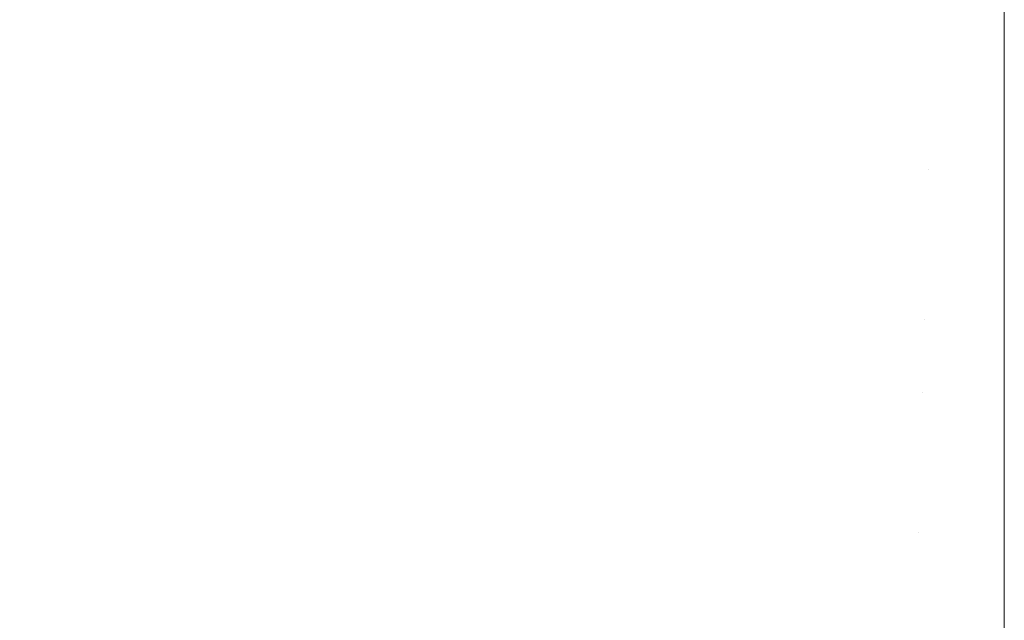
# Model space of a CAD drawing. Header units: centimetres. Extents: x -21.6 to 22.7, y 3.4 to 5.2.
# Tile 12 of 256: x -21.5276 to -21.5034, y 3.4175 to 3.4323. Entities that reach past the tile are written whole.
import ezdxf

# ---------------------------------------------------------------- set-up
doc = ezdxf.new("R2010")
doc.units = ezdxf.units.CM
doc.header["$LTSCALE"] = 2.54
doc.layers.add('Lucido design-1', color=7, linetype='Continuous')

# ---------------------------------------------------------------- blocks, each defined once
blk = doc.blocks.new('Gruppo-4-1')
at = {"color": 7, "linetype": 'Continuous', "lineweight": 9}
for points, invisible_edges in [([(-21.522788, 3.434434, -1872.243887), (-21.523311, 3.432657, -1872.245774), (-21.521594, 3.43196, -1872.245774), (-21.521116, 3.433756, -1872.243887)], 15), ([(-21.522788, 3.434434, -1872.987141), (-21.521116, 3.433756, -1872.987141), (-21.521594, 3.43196, -1872.985254), (-21.523311, 3.432657, -1872.985254)], 15), ([(-21.51596, 3.432079, -1872.243887), (-21.515617, 3.433948, -1872.242071), (-21.517308, 3.434431, -1872.242071), (-21.5177, 3.432577, -1872.243887)], 15), ([(-21.51596, 3.432079, -1872.987141), (-21.5177, 3.432577, -1872.987141), (-21.517308, 3.434431, -1872.988957), (-21.515617, 3.433948, -1872.988957)], 15), ([(-21.52556, 3.431683, -1872.247732), (-21.525002, 3.433412, -1872.245774), (-21.526663, 3.434224, -1872.245774), (-21.527264, 3.432516, -1872.247732)], 15), ([(-21.526663, 3.434224, -1872.985254), (-21.525002, 3.433412, -1872.985254), (-21.52556, 3.431683, -1872.983296), (-21.527264, 3.432516, -1872.983296)], 15), ([(-21.514203, 3.431646, -1872.243887), (-21.513907, 3.433526, -1872.242071), (-21.515617, 3.433948, -1872.242071), (-21.51596, 3.432079, -1872.243887)], 15), ([(-21.515617, 3.433948, -1872.988957), (-21.513907, 3.433526, -1872.988957), (-21.514203, 3.431646, -1872.987141), (-21.51596, 3.432079, -1872.987141)], 15), ([(-21.521116, 3.433756, -1872.243887), (-21.521594, 3.43196, -1872.245774), (-21.519851, 3.431324, -1872.245774), (-21.519419, 3.433136, -1872.243887)], 15), ([(-21.519851, 3.431324, -1872.985254), (-21.521594, 3.43196, -1872.985254), (-21.521116, 3.433756, -1872.987141), (-21.519419, 3.433136, -1872.987141)], 15), ([(-21.51243, 3.431276, -1872.243887), (-21.512183, 3.433167, -1872.242071), (-21.513907, 3.433526, -1872.242071), (-21.514203, 3.431646, -1872.243887)], 15), ([(-21.51243, 3.431276, -1872.987141), (-21.514203, 3.431646, -1872.987141), (-21.513907, 3.433526, -1872.988957), (-21.512183, 3.433167, -1872.988957)], 15), ([(-21.528937, 3.433404, -1872.247732), (-21.529568, 3.431751, -1872.249761), (-21.527854, 3.43084, -1872.249761), (-21.527264, 3.432516, -1872.247732)], 15), ([(-21.527854, 3.43084, -1872.981267), (-21.529568, 3.431751, -1872.981267), (-21.528937, 3.433404, -1872.983296), (-21.527264, 3.432516, -1872.983296)], 15), ([(-21.523826, 3.430909, -1872.247732), (-21.523311, 3.432657, -1872.245774), (-21.525002, 3.433412, -1872.245774), (-21.52556, 3.431683, -1872.247732)], 15), ([(-21.523826, 3.430909, -1872.983296), (-21.52556, 3.431683, -1872.983296), (-21.525002, 3.433412, -1872.985254), (-21.523311, 3.432657, -1872.985254)], 15), ([(-21.519419, 3.433136, -1872.243887), (-21.519851, 3.431324, -1872.245774), (-21.518085, 3.430749, -1872.245774), (-21.5177, 3.432577, -1872.243887)], 15), ([(-21.519419, 3.433136, -1872.987141), (-21.5177, 3.432577, -1872.987141), (-21.518085, 3.430749, -1872.985254), (-21.519851, 3.431324, -1872.985254)], 15), ([(-21.510645, 3.430973, -1872.243887), (-21.510447, 3.432871, -1872.242071), (-21.512183, 3.433167, -1872.242071), (-21.51243, 3.431276, -1872.243887)], 15), ([(-21.512183, 3.433167, -1872.988957), (-21.510447, 3.432871, -1872.988957), (-21.510645, 3.430973, -1872.987141), (-21.51243, 3.431276, -1872.987141)], 15), ([(-21.508848, 3.430736, -1872.243887), (-21.5087, 3.432641, -1872.242071), (-21.510447, 3.432871, -1872.242071), (-21.510645, 3.430973, -1872.243887)], 15), ([(-21.508848, 3.430736, -1872.987141), (-21.510645, 3.430973, -1872.987141), (-21.510447, 3.432871, -1872.988957), (-21.5087, 3.432641, -1872.988957)], 15), ([(-21.527264, 3.432516, -1872.247732), (-21.527854, 3.43084, -1872.249761), (-21.526108, 3.429987, -1872.249761), (-21.52556, 3.431683, -1872.247732)], 15), ([(-21.527264, 3.432516, -1872.983296), (-21.52556, 3.431683, -1872.983296), (-21.526108, 3.429987, -1872.981267), (-21.527854, 3.43084, -1872.981267)], 15), ([(-21.522064, 3.430194, -1872.247732), (-21.521594, 3.43196, -1872.245774), (-21.523311, 3.432657, -1872.245774), (-21.523826, 3.430909, -1872.247732)], 15), ([(-21.523311, 3.432657, -1872.985254), (-21.521594, 3.43196, -1872.985254), (-21.522064, 3.430194, -1872.983296), (-21.523826, 3.430909, -1872.983296)], 15), ([(-21.5177, 3.432577, -1872.243887), (-21.518085, 3.430749, -1872.245774), (-21.516299, 3.430238, -1872.245774), (-21.51596, 3.432079, -1872.243887)], 15), ([(-21.516299, 3.430238, -1872.985254), (-21.518085, 3.430749, -1872.985254), (-21.5177, 3.432577, -1872.987141), (-21.51596, 3.432079, -1872.987141)], 15), ([(-21.507044, 3.430566, -1872.243887), (-21.506945, 3.432476, -1872.242071), (-21.5087, 3.432641, -1872.242071), (-21.508848, 3.430736, -1872.243887)], 15), ([(-21.5087, 3.432641, -1872.988957), (-21.506945, 3.432476, -1872.988957), (-21.507044, 3.430566, -1872.987141), (-21.508848, 3.430736, -1872.987141)], 15), ([(-21.505235, 3.430464, -1872.243887), (-21.505185, 3.432376, -1872.242071), (-21.506945, 3.432476, -1872.242071), (-21.507044, 3.430566, -1872.243887)], 15), ([(-21.505235, 3.430464, -1872.987141), (-21.507044, 3.430566, -1872.987141), (-21.506945, 3.432476, -1872.988957), (-21.505185, 3.432376, -1872.988957)], 15), ([(-21.503423, 3.429501, -1872.244803), (-21.503423, 3.432653, -1872.241786), (-21.505185, 3.432376, -1872.242071), (-21.505235, 3.430464, -1872.243887)], 14), ([(-21.505185, 3.432376, -1872.988957), (-21.503423, 3.432653, -1872.989242), (-21.503423, 3.429501, -1872.986225), (-21.505235, 3.430464, -1872.987141)], 13), ([(22.630348, 3.429501, -1872.986225), (-21.503423, 3.429501, -1872.986225), (-21.503423, 3.432653, -1872.989242), (22.630348, 3.432653, -1872.989242)], 5), ([(-21.51596, 3.432079, -1872.243887), (-21.516299, 3.430238, -1872.245774), (-21.514494, 3.429793, -1872.245774), (-21.514203, 3.431646, -1872.243887)], 15), ([(-21.51596, 3.432079, -1872.987141), (-21.514203, 3.431646, -1872.987141), (-21.514494, 3.429793, -1872.985254), (-21.516299, 3.430238, -1872.985254)], 15), ([(-21.520276, 3.429541, -1872.247732), (-21.519851, 3.431324, -1872.245774), (-21.521594, 3.43196, -1872.245774), (-21.522064, 3.430194, -1872.247732)], 15), ([(-21.520276, 3.429541, -1872.983296), (-21.522064, 3.430194, -1872.983296), (-21.521594, 3.43196, -1872.985254), (-21.519851, 3.431324, -1872.985254)], 15), ([(-21.52556, 3.431683, -1872.247732), (-21.526108, 3.429987, -1872.249761), (-21.524331, 3.429193, -1872.249761), (-21.523826, 3.430909, -1872.247732)], 15), ([(-21.524331, 3.429193, -1872.981267), (-21.526108, 3.429987, -1872.981267), (-21.52556, 3.431683, -1872.983296), (-21.523826, 3.430909, -1872.983296)], 15), ([(-21.514203, 3.431646, -1872.243887), (-21.514494, 3.429793, -1872.245774), (-21.512674, 3.429413, -1872.245774), (-21.51243, 3.431276, -1872.243887)], 15), ([(-21.512674, 3.429413, -1872.985254), (-21.514494, 3.429793, -1872.985254), (-21.514203, 3.431646, -1872.987141), (-21.51243, 3.431276, -1872.987141)], 15), ([(-21.518465, 3.428952, -1872.247732), (-21.518085, 3.430749, -1872.245774), (-21.519851, 3.431324, -1872.245774), (-21.520276, 3.429541, -1872.247732)], 15), ([(-21.519851, 3.431324, -1872.985254), (-21.518085, 3.430749, -1872.985254), (-21.518465, 3.428952, -1872.983296), (-21.520276, 3.429541, -1872.983296)], 15), ([(-21.51243, 3.431276, -1872.243887), (-21.512674, 3.429413, -1872.245774), (-21.51084, 3.429102, -1872.245774), (-21.510645, 3.430973, -1872.243887)], 15), ([(-21.51243, 3.431276, -1872.987141), (-21.510645, 3.430973, -1872.987141), (-21.51084, 3.429102, -1872.985254), (-21.512674, 3.429413, -1872.985254)], 15), ([(-21.526645, 3.428326, -1872.25186), (-21.526108, 3.429987, -1872.249761), (-21.527854, 3.43084, -1872.249761), (-21.528432, 3.4292, -1872.25186)], 15), ([(-21.527854, 3.43084, -1872.981267), (-21.526108, 3.429987, -1872.981267), (-21.526645, 3.428326, -1872.979168), (-21.528432, 3.4292, -1872.979168)], 15), ([(-21.523826, 3.430909, -1872.247732), (-21.524331, 3.429193, -1872.249761), (-21.522525, 3.428461, -1872.249761), (-21.522064, 3.430194, -1872.247732)], 15), ([(-21.523826, 3.430909, -1872.983296), (-21.522064, 3.430194, -1872.983296), (-21.522525, 3.428461, -1872.981267), (-21.524331, 3.429193, -1872.981267)], 15), ([(-21.510645, 3.430973, -1872.243887), (-21.51084, 3.429102, -1872.245774), (-21.508995, 3.428858, -1872.245774), (-21.508848, 3.430736, -1872.243887)], 15), ([(-21.508995, 3.428858, -1872.985254), (-21.51084, 3.429102, -1872.985254), (-21.510645, 3.430973, -1872.987141), (-21.508848, 3.430736, -1872.987141)], 15), ([(-21.516632, 3.428428, -1872.247732), (-21.516299, 3.430238, -1872.245774), (-21.518085, 3.430749, -1872.245774), (-21.518465, 3.428952, -1872.247732)], 15), ([(-21.516632, 3.428428, -1872.983296), (-21.518465, 3.428952, -1872.983296), (-21.518085, 3.430749, -1872.985254), (-21.516299, 3.430238, -1872.985254)], 15), ([(-21.508848, 3.430736, -1872.243887), (-21.508995, 3.428858, -1872.245774), (-21.507142, 3.428684, -1872.245774), (-21.507044, 3.430566, -1872.243887)], 15), ([(-21.508848, 3.430736, -1872.987141), (-21.507044, 3.430566, -1872.987141), (-21.507142, 3.428684, -1872.985254), (-21.508995, 3.428858, -1872.985254)], 15), ([(-21.507044, 3.430566, -1872.243887), (-21.507142, 3.428684, -1872.245774), (-21.505284, 3.428579, -1872.245774), (-21.505235, 3.430464, -1872.243887)], 15), ([(-21.505284, 3.428579, -1872.985254), (-21.507142, 3.428684, -1872.985254), (-21.507044, 3.430566, -1872.987141), (-21.505235, 3.430464, -1872.987141)], 15), ([(-21.505235, 3.430464, -1872.243887), (-21.505284, 3.428579, -1872.245774), (-21.503423, 3.429501, -1872.244803)], 11), ([(-21.505235, 3.430464, -1872.987141), (-21.503423, 3.429501, -1872.986225), (-21.505284, 3.428579, -1872.985254)], 11), ([(-21.522064, 3.430194, -1872.247732), (-21.522525, 3.428461, -1872.249761), (-21.520693, 3.427792, -1872.249761), (-21.520276, 3.429541, -1872.247732)], 15), ([(-21.520693, 3.427792, -1872.981267), (-21.522525, 3.428461, -1872.981267), (-21.522064, 3.430194, -1872.983296), (-21.520276, 3.429541, -1872.983296)], 15), ([(-21.514781, 3.427971, -1872.247732), (-21.514494, 3.429793, -1872.245774), (-21.516299, 3.430238, -1872.245774), (-21.516632, 3.428428, -1872.247732)], 15), ([(-21.516299, 3.430238, -1872.985254), (-21.514494, 3.429793, -1872.985254), (-21.514781, 3.427971, -1872.983296), (-21.516632, 3.428428, -1872.983296)], 15), ([(-21.524826, 3.427514, -1872.25186), (-21.524331, 3.429193, -1872.249761), (-21.526108, 3.429987, -1872.249761), (-21.526645, 3.428326, -1872.25186)], 15), ([(-21.524826, 3.427514, -1872.979168), (-21.526645, 3.428326, -1872.979168), (-21.526108, 3.429987, -1872.981267), (-21.524331, 3.429193, -1872.981267)], 15), ([(-21.512913, 3.427581, -1872.247732), (-21.512674, 3.429413, -1872.245774), (-21.514494, 3.429793, -1872.245774), (-21.514781, 3.427971, -1872.247732)], 15), ([(-21.512913, 3.427581, -1872.983296), (-21.514781, 3.427971, -1872.983296), (-21.514494, 3.429793, -1872.985254), (-21.512674, 3.429413, -1872.985254)], 15), ([(-21.520276, 3.429541, -1872.247732), (-21.520693, 3.427792, -1872.249761), (-21.518837, 3.427188, -1872.249761), (-21.518465, 3.428952, -1872.247732)], 15), ([(-21.520276, 3.429541, -1872.983296), (-21.518465, 3.428952, -1872.983296), (-21.518837, 3.427188, -1872.981267), (-21.520693, 3.427792, -1872.981267)], 15), ([(-21.511032, 3.427262, -1872.247732), (-21.51084, 3.429102, -1872.245774), (-21.512674, 3.429413, -1872.245774), (-21.512913, 3.427581, -1872.247732)], 15), ([(-21.512674, 3.429413, -1872.985254), (-21.51084, 3.429102, -1872.985254), (-21.511032, 3.427262, -1872.983296), (-21.512913, 3.427581, -1872.983296)], 15), ([(-21.503423, 3.426484, -1872.247955), (-21.503423, 3.429501, -1872.244803), (-21.505284, 3.428579, -1872.245774), (-21.505332, 3.426725, -1872.247732)], 14), ([(-21.505284, 3.428579, -1872.985254), (-21.503423, 3.429501, -1872.986225), (-21.503423, 3.426484, -1872.983073), (-21.505332, 3.426725, -1872.983296)], 13), ([(22.630348, 3.426484, -1872.983073), (-21.503423, 3.426484, -1872.983073), (-21.503423, 3.429501, -1872.986225), (22.630348, 3.429501, -1872.986225)], 5), ([(-21.528432, 3.4292, -1872.25186), (-21.528997, 3.427597, -1872.254029), (-21.527169, 3.426704, -1872.254029), (-21.526645, 3.428326, -1872.25186)], 15), ([(-21.528432, 3.4292, -1872.979168), (-21.526645, 3.428326, -1872.979168), (-21.527169, 3.426704, -1872.976999), (-21.528997, 3.427597, -1872.976999)], 15), ([(-21.522977, 3.426764, -1872.25186), (-21.522525, 3.428461, -1872.249761), (-21.524331, 3.429193, -1872.249761), (-21.524826, 3.427514, -1872.25186)], 15), ([(-21.524331, 3.429193, -1872.981267), (-21.522525, 3.428461, -1872.981267), (-21.522977, 3.426764, -1872.979168), (-21.524826, 3.427514, -1872.979168)], 15), ([(-21.509139, 3.427012, -1872.247732), (-21.508995, 3.428858, -1872.245774), (-21.51084, 3.429102, -1872.245774), (-21.511032, 3.427262, -1872.247732)], 15), ([(-21.509139, 3.427012, -1872.983296), (-21.511032, 3.427262, -1872.983296), (-21.51084, 3.429102, -1872.985254), (-21.508995, 3.428858, -1872.985254)], 15), ([(-21.518465, 3.428952, -1872.247732), (-21.518837, 3.427188, -1872.249761), (-21.516959, 3.426651, -1872.249761), (-21.516632, 3.428428, -1872.247732)], 15), ([(-21.516959, 3.426651, -1872.981267), (-21.518837, 3.427188, -1872.981267), (-21.518465, 3.428952, -1872.983296), (-21.516632, 3.428428, -1872.983296)], 15), ([(-21.507238, 3.426833, -1872.247732), (-21.507142, 3.428684, -1872.245774), (-21.508995, 3.428858, -1872.245774), (-21.509139, 3.427012, -1872.247732)], 15), ([(-21.508995, 3.428858, -1872.985254), (-21.507142, 3.428684, -1872.985254), (-21.507238, 3.426833, -1872.983296), (-21.509139, 3.427012, -1872.983296)], 15), ([(-21.505332, 3.426725, -1872.247732), (-21.505284, 3.428579, -1872.245774), (-21.507142, 3.428684, -1872.245774), (-21.507238, 3.426833, -1872.247732)], 15), ([(-21.505332, 3.426725, -1872.983296), (-21.507238, 3.426833, -1872.983296), (-21.507142, 3.428684, -1872.985254), (-21.505284, 3.428579, -1872.985254)], 15), ([(-21.521102, 3.426079, -1872.25186), (-21.520693, 3.427792, -1872.249761), (-21.522525, 3.428461, -1872.249761), (-21.522977, 3.426764, -1872.25186)], 15), ([(-21.521102, 3.426079, -1872.979168), (-21.522977, 3.426764, -1872.979168), (-21.522525, 3.428461, -1872.981267), (-21.520693, 3.427792, -1872.981267)], 15), ([(-21.516632, 3.428428, -1872.247732), (-21.516959, 3.426651, -1872.249761), (-21.515062, 3.426182, -1872.249761), (-21.514781, 3.427971, -1872.247732)], 15), ([(-21.516632, 3.428428, -1872.983296), (-21.514781, 3.427971, -1872.983296), (-21.515062, 3.426182, -1872.981267), (-21.516959, 3.426651, -1872.981267)], 15), ([(-21.526645, 3.428326, -1872.25186), (-21.527169, 3.426704, -1872.254029), (-21.525309, 3.425873, -1872.254029), (-21.524826, 3.427514, -1872.25186)], 15), ([(-21.525309, 3.425873, -1872.976999), (-21.527169, 3.426704, -1872.976999), (-21.526645, 3.428326, -1872.979168), (-21.524826, 3.427514, -1872.979168)], 15), ([(-21.514781, 3.427971, -1872.247732), (-21.515062, 3.426182, -1872.249761), (-21.513148, 3.425784, -1872.249761), (-21.512913, 3.427581, -1872.247732)], 15), ([(-21.513148, 3.425784, -1872.981267), (-21.515062, 3.426182, -1872.981267), (-21.514781, 3.427971, -1872.983296), (-21.512913, 3.427581, -1872.983296)], 15), ([(-21.519202, 3.425461, -1872.25186), (-21.518837, 3.427188, -1872.249761), (-21.520693, 3.427792, -1872.249761), (-21.521102, 3.426079, -1872.25186)], 15), ([(-21.520693, 3.427792, -1872.981267), (-21.518837, 3.427188, -1872.981267), (-21.519202, 3.425461, -1872.979168), (-21.521102, 3.426079, -1872.979168)], 15), ([(-21.527679, 3.425124, -1872.256268), (-21.527169, 3.426704, -1872.254029), (-21.528997, 3.427597, -1872.254029), (-21.529546, 3.426037, -1872.256268)], 15), ([(-21.528997, 3.427597, -1872.976999), (-21.527169, 3.426704, -1872.976999), (-21.527679, 3.425124, -1872.97476), (-21.529546, 3.426037, -1872.97476)], 15), ([(-21.524826, 3.427514, -1872.25186), (-21.525309, 3.425873, -1872.254029), (-21.523418, 3.425106, -1872.254029), (-21.522977, 3.426764, -1872.25186)], 15), ([(-21.524826, 3.427514, -1872.979168), (-21.522977, 3.426764, -1872.979168), (-21.523418, 3.425106, -1872.976999), (-21.525309, 3.425873, -1872.976999)], 15), ([(-21.512913, 3.427581, -1872.247732), (-21.513148, 3.425784, -1872.249761), (-21.51122, 3.425456, -1872.249761), (-21.511032, 3.427262, -1872.247732)], 15), ([(-21.512913, 3.427581, -1872.983296), (-21.511032, 3.427262, -1872.983296), (-21.51122, 3.425456, -1872.981267), (-21.513148, 3.425784, -1872.981267)], 15), ([(-21.517279, 3.424911, -1872.25186), (-21.516959, 3.426651, -1872.249761), (-21.518837, 3.427188, -1872.249761), (-21.519202, 3.425461, -1872.25186)], 15), ([(-21.517279, 3.424911, -1872.979168), (-21.519202, 3.425461, -1872.979168), (-21.518837, 3.427188, -1872.981267), (-21.516959, 3.426651, -1872.981267)], 15), ([(-21.511032, 3.427262, -1872.247732), (-21.51122, 3.425456, -1872.249761), (-21.509281, 3.4252, -1872.249761), (-21.509139, 3.427012, -1872.247732)], 15), ([(-21.509281, 3.4252, -1872.981267), (-21.51122, 3.425456, -1872.981267), (-21.511032, 3.427262, -1872.983296), (-21.509139, 3.427012, -1872.983296)], 15), ([(-21.509139, 3.427012, -1872.247732), (-21.509281, 3.4252, -1872.249761), (-21.507333, 3.425017, -1872.249761), (-21.507238, 3.426833, -1872.247732)], 15), ([(-21.509139, 3.427012, -1872.983296), (-21.507238, 3.426833, -1872.983296), (-21.507333, 3.425017, -1872.981267), (-21.509281, 3.4252, -1872.981267)], 15), ([(-21.525779, 3.424275, -1872.256268), (-21.525309, 3.425873, -1872.254029), (-21.527169, 3.426704, -1872.254029), (-21.527679, 3.425124, -1872.256268)], 15), ([(-21.525779, 3.424275, -1872.97476), (-21.527679, 3.425124, -1872.97476), (-21.527169, 3.426704, -1872.976999), (-21.525309, 3.425873, -1872.976999)], 15), ([(-21.522977, 3.426764, -1872.25186), (-21.523418, 3.425106, -1872.254029), (-21.521501, 3.424406, -1872.254029), (-21.521102, 3.426079, -1872.25186)], 15), ([(-21.521501, 3.424406, -1872.976999), (-21.523418, 3.425106, -1872.976999), (-21.522977, 3.426764, -1872.979168), (-21.521102, 3.426079, -1872.979168)], 15), ([(-21.507238, 3.426833, -1872.247732), (-21.507333, 3.425017, -1872.249761), (-21.505379, 3.424906, -1872.249761), (-21.505332, 3.426725, -1872.247732)], 15), ([(-21.505379, 3.424906, -1872.981267), (-21.507333, 3.425017, -1872.981267), (-21.507238, 3.426833, -1872.983296), (-21.505332, 3.426725, -1872.983296)], 15), ([(-21.503423, 3.426484, -1872.247955), (-21.505332, 3.426725, -1872.247732), (-21.505379, 3.424906, -1872.249761)], 11), ([(-21.505379, 3.424906, -1872.981267), (-21.505332, 3.426725, -1872.983296), (-21.503423, 3.426484, -1872.983073)], 11), ([(-21.515337, 3.424432, -1872.25186), (-21.515062, 3.426182, -1872.249761), (-21.516959, 3.426651, -1872.249761), (-21.517279, 3.424911, -1872.25186)], 15), ([(-21.516959, 3.426651, -1872.981267), (-21.515062, 3.426182, -1872.981267), (-21.515337, 3.424432, -1872.979168), (-21.517279, 3.424911, -1872.979168)], 15), ([(-21.505379, 3.424906, -1872.249761), (-21.503423, 3.423608, -1872.251235), (-21.503423, 3.426484, -1872.247955)], 9), ([(-21.503423, 3.426484, -1872.983073), (-21.503423, 3.423608, -1872.979793), (-21.505379, 3.424906, -1872.981267)], 10), ([(22.630348, 3.423608, -1872.979793), (-21.503423, 3.423608, -1872.979793), (-21.503423, 3.426484, -1872.983073), (22.630348, 3.426484, -1872.983073)], 5), ([(-21.513378, 3.424023, -1872.25186), (-21.513148, 3.425784, -1872.249761), (-21.515062, 3.426182, -1872.249761), (-21.515337, 3.424432, -1872.25186)], 15), ([(-21.513378, 3.424023, -1872.979168), (-21.515337, 3.424432, -1872.979168), (-21.515062, 3.426182, -1872.981267), (-21.513148, 3.425784, -1872.981267)], 15), ([(-21.521102, 3.426079, -1872.25186), (-21.521501, 3.424406, -1872.254029), (-21.519558, 3.423774, -1872.254029), (-21.519202, 3.425461, -1872.25186)], 15), ([(-21.521102, 3.426079, -1872.979168), (-21.519202, 3.425461, -1872.979168), (-21.519558, 3.423774, -1872.976999), (-21.521501, 3.424406, -1872.976999)], 15), ([(-21.523848, 3.423492, -1872.256268), (-21.523418, 3.425106, -1872.254029), (-21.525309, 3.425873, -1872.254029), (-21.525779, 3.424275, -1872.256268)], 15), ([(-21.525309, 3.425873, -1872.976999), (-21.523418, 3.425106, -1872.976999), (-21.523848, 3.423492, -1872.97476), (-21.525779, 3.424275, -1872.97476)], 15), ([(-21.511404, 3.423688, -1872.25186), (-21.51122, 3.425456, -1872.249761), (-21.513148, 3.425784, -1872.249761), (-21.513378, 3.424023, -1872.25186)], 15), ([(-21.513148, 3.425784, -1872.981267), (-21.51122, 3.425456, -1872.981267), (-21.511404, 3.423688, -1872.979168), (-21.513378, 3.424023, -1872.979168)], 15), ([(-21.519202, 3.425461, -1872.25186), (-21.519558, 3.423774, -1872.254029), (-21.517592, 3.423212, -1872.254029), (-21.517279, 3.424911, -1872.25186)], 15), ([(-21.517592, 3.423212, -1872.976999), (-21.519558, 3.423774, -1872.976999), (-21.519202, 3.425461, -1872.979168), (-21.517279, 3.424911, -1872.979168)], 15), ([(-21.509419, 3.423426, -1872.25186), (-21.509281, 3.4252, -1872.249761), (-21.51122, 3.425456, -1872.249761), (-21.511404, 3.423688, -1872.25186)], 15), ([(-21.509419, 3.423426, -1872.979168), (-21.511404, 3.423688, -1872.979168), (-21.51122, 3.425456, -1872.981267), (-21.509281, 3.4252, -1872.981267)], 15), ([(-21.527679, 3.425124, -1872.256268), (-21.528175, 3.423589, -1872.258575), (-21.526236, 3.422723, -1872.258575), (-21.525779, 3.424275, -1872.256268)], 15), ([(-21.526236, 3.422723, -1872.972454), (-21.528175, 3.423589, -1872.972454), (-21.527679, 3.425124, -1872.97476), (-21.525779, 3.424275, -1872.97476)], 15), ([(-21.521889, 3.422777, -1872.256268), (-21.521501, 3.424406, -1872.254029), (-21.523418, 3.425106, -1872.254029), (-21.523848, 3.423492, -1872.256268)], 15), ([(-21.521889, 3.422777, -1872.97476), (-21.523848, 3.423492, -1872.97476), (-21.523418, 3.425106, -1872.976999), (-21.521501, 3.424406, -1872.976999)], 15), ([(-21.507425, 3.423238, -1872.25186), (-21.507333, 3.425017, -1872.249761), (-21.509281, 3.4252, -1872.249761), (-21.509419, 3.423426, -1872.25186)], 15), ([(-21.509281, 3.4252, -1872.981267), (-21.507333, 3.425017, -1872.981267), (-21.507425, 3.423238, -1872.979168), (-21.509419, 3.423426, -1872.979168)], 15), ([(-21.505426, 3.423125, -1872.25186), (-21.505379, 3.424906, -1872.249761), (-21.507333, 3.425017, -1872.249761), (-21.507425, 3.423238, -1872.25186)], 15), ([(-21.505426, 3.423125, -1872.979168), (-21.507425, 3.423238, -1872.979168), (-21.507333, 3.425017, -1872.981267), (-21.505379, 3.424906, -1872.981267)], 15), ([(-21.517279, 3.424911, -1872.25186), (-21.517592, 3.423212, -1872.254029), (-21.515606, 3.422722, -1872.254029), (-21.515337, 3.424432, -1872.25186)], 15), ([(-21.517279, 3.424911, -1872.979168), (-21.515337, 3.424432, -1872.979168), (-21.515606, 3.422722, -1872.976999), (-21.517592, 3.423212, -1872.976999)], 15), ([(-21.503423, 3.423608, -1872.251235), (-21.505379, 3.424906, -1872.249761), (-21.505426, 3.423125, -1872.25186)], 11), ([(-21.505379, 3.424906, -1872.981267), (-21.503423, 3.423608, -1872.979793), (-21.505426, 3.423125, -1872.979168)], 11), ([(-21.525779, 3.424275, -1872.256268), (-21.526236, 3.422723, -1872.258575), (-21.524266, 3.421924, -1872.258575), (-21.523848, 3.423492, -1872.256268)], 15), ([(-21.525779, 3.424275, -1872.97476), (-21.523848, 3.423492, -1872.97476), (-21.524266, 3.421924, -1872.972454), (-21.526236, 3.422723, -1872.972454)], 15), ([(-21.519905, 3.422131, -1872.256268), (-21.519558, 3.423774, -1872.254029), (-21.521501, 3.424406, -1872.254029), (-21.521889, 3.422777, -1872.256268)], 15), ([(-21.521501, 3.424406, -1872.976999), (-21.519558, 3.423774, -1872.976999), (-21.519905, 3.422131, -1872.97476), (-21.521889, 3.422777, -1872.97476)], 15), ([(-21.515337, 3.424432, -1872.25186), (-21.515606, 3.422722, -1872.254029), (-21.513603, 3.422304, -1872.254029), (-21.513378, 3.424023, -1872.25186)], 15), ([(-21.513603, 3.422304, -1872.976999), (-21.515606, 3.422722, -1872.976999), (-21.515337, 3.424432, -1872.979168), (-21.513378, 3.424023, -1872.979168)], 15), ([(-21.513378, 3.424023, -1872.25186), (-21.513603, 3.422304, -1872.254029), (-21.511585, 3.421961, -1872.254029), (-21.511404, 3.423688, -1872.25186)], 15), ([(-21.513378, 3.424023, -1872.979168), (-21.511404, 3.423688, -1872.979168), (-21.511585, 3.421961, -1872.976999), (-21.513603, 3.422304, -1872.976999)], 15), ([(-21.517897, 3.421557, -1872.256268), (-21.517592, 3.423212, -1872.254029), (-21.519558, 3.423774, -1872.254029), (-21.519905, 3.422131, -1872.256268)], 15), ([(-21.517897, 3.421557, -1872.97476), (-21.519905, 3.422131, -1872.97476), (-21.519558, 3.423774, -1872.976999), (-21.517592, 3.423212, -1872.976999)], 15), ([(-21.526678, 3.42122, -1872.260948), (-21.526236, 3.422723, -1872.258575), (-21.528175, 3.423589, -1872.258575), (-21.528655, 3.422103, -1872.260948)], 15), ([(-21.526678, 3.42122, -1872.97008), (-21.528655, 3.422103, -1872.97008), (-21.528175, 3.423589, -1872.972454), (-21.526236, 3.422723, -1872.972454)], 15), ([(-21.511404, 3.423688, -1872.25186), (-21.511585, 3.421961, -1872.254029), (-21.509555, 3.421693, -1872.254029), (-21.509419, 3.423426, -1872.25186)], 15), ([(-21.509555, 3.421693, -1872.976999), (-21.511585, 3.421961, -1872.976999), (-21.511404, 3.423688, -1872.979168), (-21.509419, 3.423426, -1872.979168)], 15), ([(-21.505426, 3.423125, -1872.25186), (-21.505471, 3.421386, -1872.254029), (-21.503423, 3.420877, -1872.254638), (-21.503423, 3.423608, -1872.251235)], 11), ([(-21.505426, 3.423125, -1872.979168), (-21.503423, 3.423608, -1872.979793), (-21.503423, 3.420877, -1872.97639), (-21.505471, 3.421386, -1872.976999)], 13), ([(22.630348, 3.420877, -1872.97639), (-21.503423, 3.420877, -1872.97639), (-21.503423, 3.423608, -1872.979793), (22.630348, 3.423608, -1872.979793)], 5), ([(-21.523848, 3.423492, -1872.256268), (-21.524266, 3.421924, -1872.258575), (-21.522267, 3.421194, -1872.258575), (-21.521889, 3.422777, -1872.256268)], 15), ([(-21.522267, 3.421194, -1872.972454), (-21.524266, 3.421924, -1872.972454), (-21.523848, 3.423492, -1872.97476), (-21.521889, 3.422777, -1872.97476)], 15), ([(-21.509419, 3.423426, -1872.25186), (-21.509555, 3.421693, -1872.254029), (-21.507516, 3.421501, -1872.254029), (-21.507425, 3.423238, -1872.25186)], 15), ([(-21.509419, 3.423426, -1872.979168), (-21.507425, 3.423238, -1872.979168), (-21.507516, 3.421501, -1872.976999), (-21.509555, 3.421693, -1872.976999)], 15), ([(-21.515868, 3.421056, -1872.256268), (-21.515606, 3.422722, -1872.254029), (-21.517592, 3.423212, -1872.254029), (-21.517897, 3.421557, -1872.256268)], 15), ([(-21.517592, 3.423212, -1872.976999), (-21.515606, 3.422722, -1872.976999), (-21.515868, 3.421056, -1872.97476), (-21.517897, 3.421557, -1872.97476)], 15), ([(-21.507425, 3.423238, -1872.25186), (-21.507516, 3.421501, -1872.254029), (-21.505471, 3.421386, -1872.254029), (-21.505426, 3.423125, -1872.25186)], 15), ([(-21.505471, 3.421386, -1872.976999), (-21.507516, 3.421501, -1872.976999), (-21.507425, 3.423238, -1872.979168), (-21.505426, 3.423125, -1872.979168)], 15), ([(-21.52467, 3.420406, -1872.260948), (-21.524266, 3.421924, -1872.258575), (-21.526236, 3.422723, -1872.258575), (-21.526678, 3.42122, -1872.260948)], 15), ([(-21.526236, 3.422723, -1872.972454), (-21.524266, 3.421924, -1872.972454), (-21.52467, 3.420406, -1872.97008), (-21.526678, 3.42122, -1872.97008)], 15), ([(-21.521889, 3.422777, -1872.256268), (-21.522267, 3.421194, -1872.258575), (-21.520242, 3.420535, -1872.258575), (-21.519905, 3.422131, -1872.256268)], 15), ([(-21.521889, 3.422777, -1872.97476), (-21.519905, 3.422131, -1872.97476), (-21.520242, 3.420535, -1872.972454), (-21.522267, 3.421194, -1872.972454)], 15), ([(-21.513821, 3.42063, -1872.256268), (-21.513603, 3.422304, -1872.254029), (-21.515606, 3.422722, -1872.254029), (-21.515868, 3.421056, -1872.256268)], 15), ([(-21.513821, 3.42063, -1872.97476), (-21.515868, 3.421056, -1872.97476), (-21.515606, 3.422722, -1872.976999), (-21.513603, 3.422304, -1872.976999)], 15), ([(-21.528655, 3.422103, -1872.260948), (-21.529118, 3.420669, -1872.263387), (-21.527105, 3.41977, -1872.263387), (-21.526678, 3.42122, -1872.260948)], 15), ([(-21.527105, 3.41977, -1872.967641), (-21.529118, 3.420669, -1872.967641), (-21.528655, 3.422103, -1872.97008), (-21.526678, 3.42122, -1872.97008)], 15), ([(-21.519905, 3.422131, -1872.256268), (-21.520242, 3.420535, -1872.258575), (-21.518192, 3.419949, -1872.258575), (-21.517897, 3.421557, -1872.256268)], 15), ([(-21.518192, 3.419949, -1872.972454), (-21.520242, 3.420535, -1872.972454), (-21.519905, 3.422131, -1872.97476), (-21.517897, 3.421557, -1872.97476)], 15), ([(-21.51176, 3.420279, -1872.256268), (-21.511585, 3.421961, -1872.254029), (-21.513603, 3.422304, -1872.254029), (-21.513821, 3.42063, -1872.256268)], 15), ([(-21.513603, 3.422304, -1872.976999), (-21.511585, 3.421961, -1872.976999), (-21.51176, 3.420279, -1872.97476), (-21.513821, 3.42063, -1872.97476)], 15), ([(-21.522632, 3.419661, -1872.260948), (-21.522267, 3.421194, -1872.258575), (-21.524266, 3.421924, -1872.258575), (-21.52467, 3.420406, -1872.260948)], 15), ([(-21.522632, 3.419661, -1872.97008), (-21.52467, 3.420406, -1872.97008), (-21.524266, 3.421924, -1872.972454), (-21.522267, 3.421194, -1872.972454)], 15), ([(-21.509686, 3.420005, -1872.256268), (-21.509555, 3.421693, -1872.254029), (-21.511585, 3.421961, -1872.254029), (-21.51176, 3.420279, -1872.256268)], 15), ([(-21.509686, 3.420005, -1872.97476), (-21.51176, 3.420279, -1872.97476), (-21.511585, 3.421961, -1872.976999), (-21.509555, 3.421693, -1872.976999)], 15), ([(-21.507604, 3.419809, -1872.256268), (-21.507516, 3.421501, -1872.254029), (-21.509555, 3.421693, -1872.254029), (-21.509686, 3.420005, -1872.256268)], 15), ([(-21.509555, 3.421693, -1872.976999), (-21.507516, 3.421501, -1872.976999), (-21.507604, 3.419809, -1872.97476), (-21.509686, 3.420005, -1872.97476)], 15), ([(-21.517897, 3.421557, -1872.256268), (-21.518192, 3.419949, -1872.258575), (-21.516122, 3.419438, -1872.258575), (-21.515868, 3.421056, -1872.256268)], 15), ([(-21.517897, 3.421557, -1872.97476), (-21.515868, 3.421056, -1872.97476), (-21.516122, 3.419438, -1872.972454), (-21.518192, 3.419949, -1872.972454)], 15), ([(-21.505515, 3.419691, -1872.256268), (-21.505471, 3.421386, -1872.254029), (-21.507516, 3.421501, -1872.254029), (-21.507604, 3.419809, -1872.256268)], 15), ([(-21.505515, 3.419691, -1872.97476), (-21.507604, 3.419809, -1872.97476), (-21.507516, 3.421501, -1872.976999), (-21.505471, 3.421386, -1872.976999)], 15), ([(-21.503423, 3.420877, -1872.254638), (-21.505471, 3.421386, -1872.254029), (-21.505515, 3.419691, -1872.256268)], 11), ([(-21.505471, 3.421386, -1872.976999), (-21.503423, 3.420877, -1872.97639), (-21.505515, 3.419691, -1872.97476)], 11), ([(-21.526678, 3.42122, -1872.260948), (-21.527105, 3.41977, -1872.263387), (-21.52506, 3.41894, -1872.263387), (-21.52467, 3.420406, -1872.260948)], 15), ([(-21.526678, 3.42122, -1872.97008), (-21.52467, 3.420406, -1872.97008), (-21.52506, 3.41894, -1872.967641), (-21.527105, 3.41977, -1872.967641)], 15), ([(-21.520568, 3.41899, -1872.260948), (-21.520242, 3.420535, -1872.258575), (-21.522267, 3.421194, -1872.258575), (-21.522632, 3.419661, -1872.260948)], 15), ([(-21.522267, 3.421194, -1872.972454), (-21.520242, 3.420535, -1872.972454), (-21.520568, 3.41899, -1872.97008), (-21.522632, 3.419661, -1872.97008)], 15), ([(-21.515868, 3.421056, -1872.256268), (-21.516122, 3.419438, -1872.258575), (-21.514034, 3.419003, -1872.258575), (-21.513821, 3.42063, -1872.256268)], 15), ([(-21.514034, 3.419003, -1872.972454), (-21.516122, 3.419438, -1872.972454), (-21.515868, 3.421056, -1872.97476), (-21.513821, 3.42063, -1872.97476)], 15), ([(-21.503423, 3.418297, -1872.258156), (-21.503423, 3.420877, -1872.254638), (-21.505515, 3.419691, -1872.256268)], 10), ([(-21.505515, 3.419691, -1872.97476), (-21.503423, 3.420877, -1872.97639), (-21.503423, 3.418297, -1872.972872)], 9), ([(22.630348, 3.418297, -1872.972872), (-21.503423, 3.418297, -1872.972872), (-21.503423, 3.420877, -1872.97639), (22.630348, 3.420877, -1872.97639)], 5), ([(-21.527516, 3.418376, -1872.26589), (-21.527105, 3.41977, -1872.263387), (-21.529118, 3.420669, -1872.263387), (-21.529564, 3.41929, -1872.26589)], 15), ([(-21.527516, 3.418376, -1872.965138), (-21.529564, 3.41929, -1872.965138), (-21.529118, 3.420669, -1872.967641), (-21.527105, 3.41977, -1872.967641)], 15), ([(-21.513821, 3.42063, -1872.256268), (-21.514034, 3.419003, -1872.258575), (-21.51193, 3.418645, -1872.258575), (-21.51176, 3.420279, -1872.256268)], 15), ([(-21.513821, 3.42063, -1872.97476), (-21.51176, 3.420279, -1872.97476), (-21.51193, 3.418645, -1872.972454), (-21.514034, 3.419003, -1872.972454)], 15), ([(-21.52467, 3.420406, -1872.260948), (-21.52506, 3.41894, -1872.263387), (-21.522985, 3.418182, -1872.263387), (-21.522632, 3.419661, -1872.260948)], 15), ([(-21.522985, 3.418182, -1872.967641), (-21.52506, 3.41894, -1872.967641), (-21.52467, 3.420406, -1872.97008), (-21.522632, 3.419661, -1872.97008)], 15), ([(-21.518479, 3.418393, -1872.260948), (-21.518192, 3.419949, -1872.258575), (-21.520242, 3.420535, -1872.258575), (-21.520568, 3.41899, -1872.260948)], 15), ([(-21.518479, 3.418393, -1872.97008), (-21.520568, 3.41899, -1872.97008), (-21.520242, 3.420535, -1872.972454), (-21.518192, 3.419949, -1872.972454)], 15), ([(-21.51176, 3.420279, -1872.256268), (-21.51193, 3.418645, -1872.258575), (-21.509814, 3.418366, -1872.258575), (-21.509686, 3.420005, -1872.256268)], 15), ([(-21.509814, 3.418366, -1872.972454), (-21.51193, 3.418645, -1872.972454), (-21.51176, 3.420279, -1872.97476), (-21.509686, 3.420005, -1872.97476)], 15), ([(-21.516369, 3.417871, -1872.260948), (-21.516122, 3.419438, -1872.258575), (-21.518192, 3.419949, -1872.258575), (-21.518479, 3.418393, -1872.260948)], 15), ([(-21.518192, 3.419949, -1872.972454), (-21.516122, 3.419438, -1872.972454), (-21.516369, 3.417871, -1872.97008), (-21.518479, 3.418393, -1872.97008)], 15), ([(-21.509686, 3.420005, -1872.256268), (-21.509814, 3.418366, -1872.258575), (-21.507689, 3.418166, -1872.258575), (-21.507604, 3.419809, -1872.256268)], 15), ([(-21.509686, 3.420005, -1872.97476), (-21.507604, 3.419809, -1872.97476), (-21.507689, 3.418166, -1872.972454), (-21.509814, 3.418366, -1872.972454)], 15), ([(-21.525435, 3.417531, -1872.26589), (-21.52506, 3.41894, -1872.263387), (-21.527105, 3.41977, -1872.263387), (-21.527516, 3.418376, -1872.26589)], 15), ([(-21.527105, 3.41977, -1872.967641), (-21.52506, 3.41894, -1872.967641), (-21.525435, 3.417531, -1872.965138), (-21.527516, 3.418376, -1872.965138)], 15), ([(-21.522632, 3.419661, -1872.260948), (-21.522985, 3.418182, -1872.263387), (-21.520882, 3.417498, -1872.263387), (-21.520568, 3.41899, -1872.260948)], 15), ([(-21.522632, 3.419661, -1872.97008), (-21.520568, 3.41899, -1872.97008), (-21.520882, 3.417498, -1872.967641), (-21.522985, 3.418182, -1872.967641)], 15), ([(-21.507604, 3.419809, -1872.256268), (-21.507689, 3.418166, -1872.258575), (-21.505558, 3.418046, -1872.258575), (-21.505515, 3.419691, -1872.256268)], 15), ([(-21.505558, 3.418046, -1872.972454), (-21.507689, 3.418166, -1872.972454), (-21.507604, 3.419809, -1872.97476), (-21.505515, 3.419691, -1872.97476)], 15), ([(-21.505515, 3.419691, -1872.256268), (-21.505558, 3.418046, -1872.258575), (-21.503423, 3.418297, -1872.258156)], 11), ([(-21.503423, 3.418297, -1872.972872), (-21.505558, 3.418046, -1872.972454), (-21.505515, 3.419691, -1872.97476)], 11), ([(-21.51424, 3.417428, -1872.260948), (-21.514034, 3.419003, -1872.258575), (-21.516122, 3.419438, -1872.258575), (-21.516369, 3.417871, -1872.260948)], 15), ([(-21.51424, 3.417428, -1872.97008), (-21.516369, 3.417871, -1872.97008), (-21.516122, 3.419438, -1872.972454), (-21.514034, 3.419003, -1872.972454)], 15), ([(-21.529564, 3.41929, -1872.26589), (-21.52999, 3.41797, -1872.268455), (-21.527909, 3.41704, -1872.268455), (-21.527516, 3.418376, -1872.26589)], 15), ([(-21.527909, 3.41704, -1872.962573), (-21.52999, 3.41797, -1872.962573), (-21.529564, 3.41929, -1872.965138), (-21.527516, 3.418376, -1872.965138)], 15), ([(-21.523324, 3.41676, -1872.26589), (-21.522985, 3.418182, -1872.263387), (-21.52506, 3.41894, -1872.263387), (-21.525435, 3.417531, -1872.26589)], 15), ([(-21.523324, 3.41676, -1872.965138), (-21.525435, 3.417531, -1872.965138), (-21.52506, 3.41894, -1872.967641), (-21.522985, 3.418182, -1872.967641)], 15), ([(-21.520568, 3.41899, -1872.260948), (-21.520882, 3.417498, -1872.263387), (-21.518755, 3.41689, -1872.263387), (-21.518479, 3.418393, -1872.260948)], 15), ([(-21.518755, 3.41689, -1872.967641), (-21.520882, 3.417498, -1872.967641), (-21.520568, 3.41899, -1872.97008), (-21.518479, 3.418393, -1872.97008)], 15), ([(-21.512095, 3.417063, -1872.260948), (-21.51193, 3.418645, -1872.258575), (-21.514034, 3.419003, -1872.258575), (-21.51424, 3.417428, -1872.260948)], 15), ([(-21.514034, 3.419003, -1872.972454), (-21.51193, 3.418645, -1872.972454), (-21.512095, 3.417063, -1872.97008), (-21.51424, 3.417428, -1872.97008)], 15), ([(-21.509938, 3.416779, -1872.260948), (-21.509814, 3.418366, -1872.258575), (-21.51193, 3.418645, -1872.258575), (-21.512095, 3.417063, -1872.260948)], 15), ([(-21.509938, 3.416779, -1872.97008), (-21.512095, 3.417063, -1872.97008), (-21.51193, 3.418645, -1872.972454), (-21.509814, 3.418366, -1872.972454)], 15), ([(-21.525435, 3.417531, -1872.26589), (-21.527516, 3.418376, -1872.26589), (-21.527909, 3.41704, -1872.268455), (-21.526856, 3.416602, -1872.268455)], 15), ([(-21.527516, 3.418376, -1872.965138), (-21.525435, 3.417531, -1872.965138), (-21.525794, 3.416182, -1872.962573), (-21.527909, 3.41704, -1872.962573)], 15), ([(-21.518479, 3.418393, -1872.260948), (-21.518755, 3.41689, -1872.263387), (-21.516606, 3.41636, -1872.263387), (-21.516369, 3.417871, -1872.260948)], 15), ([(-21.518479, 3.418393, -1872.97008), (-21.516369, 3.417871, -1872.97008), (-21.516606, 3.41636, -1872.967641), (-21.518755, 3.41689, -1872.967641)], 15), ([(-21.507772, 3.416575, -1872.260948), (-21.507689, 3.418166, -1872.258575), (-21.509814, 3.418366, -1872.258575), (-21.509938, 3.416779, -1872.260948)], 15), ([(-21.509814, 3.418366, -1872.972454), (-21.507689, 3.418166, -1872.972454), (-21.507772, 3.416575, -1872.97008), (-21.509938, 3.416779, -1872.97008)], 15), ([(-21.503423, 3.415873, -1872.261784), (-21.503423, 3.418297, -1872.258156), (-21.505558, 3.418046, -1872.258575), (-21.505599, 3.416452, -1872.260948)], 14), ([(-21.505558, 3.418046, -1872.972454), (-21.503423, 3.418297, -1872.972872), (-21.503423, 3.415873, -1872.969244), (-21.505599, 3.416452, -1872.97008)], 13), ([(22.630348, 3.415873, -1872.969244), (-21.503423, 3.415873, -1872.969244), (-21.503423, 3.418297, -1872.972872), (22.630348, 3.418297, -1872.972872)], 5), ([(-21.520882, 3.417498, -1872.263387), (-21.522985, 3.418182, -1872.263387), (-21.523324, 3.41676, -1872.26589), (-21.522258, 3.416403, -1872.26589)], 15), ([(-21.522985, 3.418182, -1872.967641), (-21.520882, 3.417498, -1872.967641), (-21.521185, 3.416065, -1872.965138), (-21.523324, 3.41676, -1872.965138)], 15), ([(-21.505599, 3.416452, -1872.260948), (-21.505558, 3.418046, -1872.258575), (-21.507689, 3.418166, -1872.258575), (-21.507772, 3.416575, -1872.260948)], 15), ([(-21.505599, 3.416452, -1872.97008), (-21.507772, 3.416575, -1872.97008), (-21.507689, 3.418166, -1872.972454), (-21.505558, 3.418046, -1872.972454)], 15), ([(-21.51424, 3.417428, -1872.260948), (-21.516369, 3.417871, -1872.260948), (-21.516606, 3.41636, -1872.263387), (-21.515525, 3.416124, -1872.263387)], 15), ([(-21.514438, 3.415908, -1872.967641), (-21.516606, 3.41636, -1872.967641), (-21.516369, 3.417871, -1872.97008), (-21.51424, 3.417428, -1872.97008)], 15), ([(-21.525794, 3.416182, -1872.962573), (-21.525435, 3.417531, -1872.965138), (-21.523324, 3.41676, -1872.965138), (-21.523488, 3.416072, -1872.963863)], 15)]:
    blk.add_3dface(points, dxfattribs=dict(at, invisible_edges=invisible_edges))
blk = doc.blocks.new('Gruppo-5-1')
at = {"color": 7}
blk.add_blockref('Gruppo-4-1', (0, 0), dxfattribs=at)

msp = doc.modelspace()

# ---------------------------------------------------------------- block references
at = {"layer": 'Lucido design-1', "color": 7}
msp.add_blockref('Gruppo-5-1', (0, 0), dxfattribs=at)

doc.saveas('drawing.dxf')
